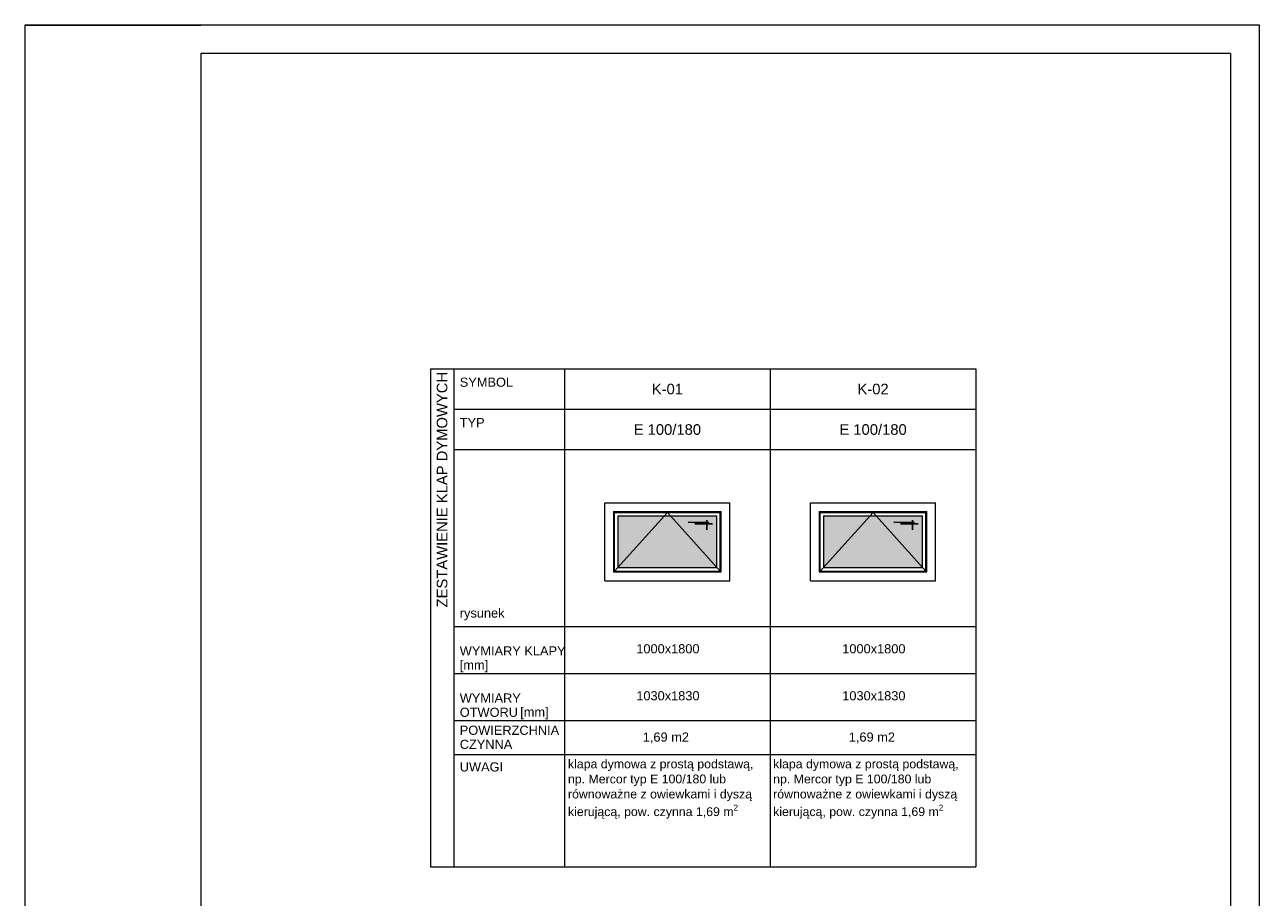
# Paper-space layout 'A-60 ZESTAWIENIE KLAP DYMOWYCH' of a CAD drawing. Header units: millimetres. Extents: x 0 to 210, y 0 to 297.
# Tile 2 of 2: x 0 to 210, y 148 to 297. Entities that reach past the tile are written whole.
import ezdxf
from ezdxf.xclip import XClip

# ---------------------------------------------------------------- set-up
doc = ezdxf.new("R2010")
doc.units = ezdxf.units.MM
doc.header["$MEASUREMENT"] = 0
doc.header["$XCLIPFRAME"] = 0
doc.linetypes.add('MP gęsta', pattern=[175, 125, -50])
doc.linetypes.add('STRICHLINIE2_S3', pattern=[550, 400, -150])
for name, color, linetype, lineweight, true_color in [('0_Nr_pióra__4', 7, 'Continuous', 18, 0x4b4b4b), ('0_Nr_pióra__7', 7, 'Continuous', 18, 0x171717), ('0_Nr_pióra__94', 7, 'Continuous', 5, 0x3b3b3b), ('A_Arkusz_Nr_pióra__237', 7, 'Continuous', 5, 0x343434), ('A_stolarka_Nr_pióra__255', 7, 'Continuous', 15, 0x242424)]:
    doc.layers.add(name, color=color, linetype=linetype, lineweight=lineweight, true_color=true_color)
for name, color, linetype, lineweight in [('A_Arkusz_Nr_pióra__1', 7, 'Continuous', 20), ('A_otwory strop_Nr_pióra__2', 8, 'Continuous', 13), ('A_stolarka_Nr_pióra__1', 7, 'Continuous', 20), ('A_stolarka_Nr_pióra__2', 8, 'Continuous', 13)]:
    doc.layers.add(name, color=color, linetype=linetype, lineweight=lineweight)
doc.layers.add('A_podrys', color=7, linetype='Continuous')
doc.layers.add('A_stolarka', color=7, linetype='Continuous')
doc.styles.add('STYL_AUTOMATYCZNY_1', font='arial.ttf')

# ---------------------------------------------------------------- blocks, each defined once
blk = doc.blocks.new('Rysunek_1_1', base_point=(-2466.68, -2896.37))
at = {"layer": 'A_stolarka', "linetype": 'Continuous', "lineweight": 0, "true_color": 0x3f3f3f}
for points in [[(100.87, 213.38), (100.87, 204.58), (117.67, 204.58), (117.67, 213.38)], [(135.87, 213.38), (135.87, 204.58), (152.67, 204.58), (152.67, 213.38)]]:
    blk.add_hatch(color=250, dxfattribs=at).paths.add_polyline_path(points)
at = {"layer": '0_Nr_pióra__4', "color": 251, "linetype": 'Continuous', "lineweight": 18, "true_color": 0x4b4b4b}
blk.add_line((161.77, 231.5), (72.94, 231.5), dxfattribs=at)
at = {"layer": '0_Nr_pióra__94', "color": 250, "linetype": 'Continuous', "lineweight": 5, "true_color": 0x3b3b3b}
for p, q in [((68.94, 238.39), (161.77, 238.39)), ((68.94, 238.39), (68.94, 153.64)), ((72.94, 238.39), (72.94, 153.64)), ((91.77, 238.39), (91.77, 153.64)), ((126.77, 238.39), (126.77, 153.64)), ((161.77, 238.39), (161.77, 153.64)), ((161.77, 224.61), (72.94, 224.61)), ((72.94, 194.55), (161.77, 194.55)), ((72.94, 186.55), (161.77, 186.55)), ((72.94, 178.55), (161.77, 178.55)), ((72.94, 172.75), (161.77, 172.75)), ((68.94, 153.64), (161.77, 153.64))]:
    blk.add_line(p, q, dxfattribs=at)
at = {"layer": 'A_otwory strop_Nr_pióra__2', "color": 8, "linetype": 'MP gęsta', "lineweight": 13}
for p, q in [((100.12, 214.13), (118.42, 214.13)), ((100.12, 214.13), (100.12, 203.83)), ((118.42, 203.83), (118.42, 214.13)), ((135.12, 214.13), (153.42, 214.13)), ((135.12, 214.13), (135.12, 203.83)), ((153.42, 203.83), (153.42, 214.13)), ((100.12, 203.83), (118.42, 203.83)), ((135.12, 203.83), (153.42, 203.83))]:
    blk.add_line(p, q, dxfattribs=at)
at = {"layer": 'A_stolarka_Nr_pióra__1', "color": 7, "linetype": 'Continuous', "lineweight": 20}
for p, q in [((98.62, 215.63), (119.92, 215.63)), ((98.62, 202.33), (98.62, 215.63)), ((119.92, 202.33), (119.92, 215.63)), ((133.62, 215.63), (154.92, 215.63)), ((133.62, 202.33), (133.62, 215.63)), ((154.92, 202.33), (154.92, 215.63)), ((100.27, 203.98), (100.27, 213.98)), ((100.27, 213.98), (118.27, 213.98)), ((118.27, 203.98), (118.27, 213.98)), ((135.27, 203.98), (135.27, 213.98)), ((135.27, 213.98), (153.27, 213.98)), ((153.27, 203.98), (153.27, 213.98)), ((100.27, 203.98), (118.27, 203.98)), ((135.27, 203.98), (153.27, 203.98)), ((98.62, 202.33), (119.92, 202.33)), ((133.62, 202.33), (154.92, 202.33))]:
    blk.add_line(p, q, dxfattribs=at)
at = {"layer": 'A_stolarka_Nr_pióra__2', "color": 8, "linetype": 'STRICHLINIE2_S3', "lineweight": 13}
for p, q in [((100.27, 203.98), (109.27, 213.98)), ((109.27, 213.98), (118.27, 203.98)), ((135.27, 203.98), (144.27, 213.98)), ((144.27, 213.98), (153.27, 203.98))]:
    blk.add_line(p, q, dxfattribs=at)
at = {"layer": 'A_stolarka_Nr_pióra__2', "color": 8, "linetype": 'Continuous', "lineweight": 13}
for p, q in [((100.87, 204.58), (100.87, 213.38)), ((100.87, 213.38), (117.67, 213.38)), ((117.67, 204.58), (117.67, 213.38)), ((135.87, 204.58), (135.87, 213.38)), ((135.87, 213.38), (152.67, 213.38)), ((152.67, 204.58), (152.67, 213.38)), ((100.87, 204.58), (117.67, 204.58)), ((135.87, 204.58), (152.67, 204.58))]:
    blk.add_line(p, q, dxfattribs=at)
at = {"layer": 'A_stolarka_Nr_pióra__255', "color": 250, "linetype": 'Continuous', "lineweight": 15, "true_color": 0x242424}
for p, q in [((116.33, 212.28), (112.78, 212.28)), ((116.33, 212.26), (112.78, 212.26)), ((116.33, 212.23), (112.78, 212.23)), ((115.9, 212.67), (115.9, 211.02)), ((115.95, 212.67), (115.95, 211.02)), ((115.99, 212.67), (115.99, 211.02)), ((151.33, 212.28), (147.78, 212.28)), ((151.33, 212.26), (147.78, 212.26)), ((151.33, 212.23), (147.78, 212.23)), ((150.9, 212.67), (150.9, 211.02)), ((150.95, 212.67), (150.95, 211.02)), ((150.99, 212.67), (150.99, 211.02)), ((116.96, 212.04), (113.95, 212.04)), ((116.96, 212), (113.95, 212)), ((151.97, 212.04), (148.95, 212.04)), ((151.97, 212), (148.95, 212))]:
    blk.add_line(p, q, dxfattribs=at)
at = {"layer": '0_Nr_pióra__7', "color": 250, "linetype": 'Continuous', "lineweight": 18, "true_color": 0x171717, "insert": (71.85, 237.89), "char_height": 1.8, "attachment_point": 9, "rotation": 90, "style": 'STYL_AUTOMATYCZNY_1'}
blk.add_mtext('\\A1;{\\pqr;\\fArial|b0|i0|c238|p0;\\W1.000000;ZESTAWIENIE KLAP DYMOWYCH}', dxfattribs=at)
at = {"layer": '0_Nr_pióra__7', "color": 250, "linetype": 'Continuous', "lineweight": 18, "true_color": 0x171717, "style": 'STYL_AUTOMATYCZNY_1'}
for s, insert, char_height, attachment_point in [('\\A1;{\\pql;\\fArial|b0|i0|c238|p0;\\W1.000000;SYMBOL}', (73.94, 235.34), 1.5567, 7), ('\\A1;{\\pqc;\\fArial|b0|i0|c238|p0;\\W1.000000;K-01}', (109.27, 234.05), 1.8, 8), ('\\A1;{\\pqc;\\fArial|b0|i0|c238|p0;\\W1.000000;K-02}', (144.27, 234.05), 1.8, 8), ('\\A1;{\\pql;\\fArial|b0|i0|c238|p0;\\W1.000000;TYP}', (73.94, 228.48), 1.5567, 7), ('\\A1;{\\pqc;\\fArial|b0|i0|c238|p0;\\W1.000000;E 100/180}', (109.27, 227.16), 1.8, 8), ('\\A1;{\\pqc;\\fArial|b0|i0|c238|p0;\\W1.000000;E 100/180}', (144.27, 227.16), 1.8, 8), ('\\A1;{\\pql;\\fArial|b0|i0|c238|p0;\\W1.000000;rysunek}', (73.94, 195.6), 1.5567, 7), ('\\A1;{\\pqc;\\fArial|b0|i0|c238|p0;\\W1.000000;1000x1800}', (109.36, 189.96), 1.5567, 8), ('\\A1;{\\pqc;\\fArial|b0|i0|c238|p0;\\W1.000000;1000x1800}', (144.41, 189.96), 1.5567, 8), ('\\A1;{\\pql;\\fArial|b0|i0|c238|p0;\\W1.000000;WYMIARY KLAPY}', (73.94, 189.62), 1.5567, 7), ('\\A1;{\\pql;\\fArial|b0|i0|c238|p0;\\W1.000000;[mm]}', (73.94, 186.75), 1.5567, 7), ('\\A1;{\\pqc;\\fArial|b0|i0|c238|p0;\\W1.000000;1030x1830}', (109.36, 181.96), 1.5567, 8), ('\\A1;{\\pqc;\\fArial|b0|i0|c238|p0;\\W1.000000;1030x1830}', (144.41, 181.96), 1.5567, 8), ('\\A1;{\\pql;\\fArial|b0|i0|c238|p0;\\W1.000000;[mm]}', (84.23, 178.75), 1.5567, 7), ('\\A1;{\\pqc;\\fArial|b0|i0|c238|p0;\\W1.000000;1,69 m\\fArial|b0|i0|c238|p0;\\W1.000000;2}', (109.01, 174.66), 1.5567, 8), ('\\A1;{\\pqc;\\fArial|b0|i0|c238|p0;\\W1.000000;1,69 m\\fArial|b0|i0|c238|p0;\\W1.000000;2}', (144.07, 174.66), 1.5567, 8), ('\\A1;{\\pql;\\fArial|b0|i0|c238|p0;\\W1.000000;UWAGI}', (73.94, 169.85), 1.5567, 7)]:
    blk.add_mtext(s, dxfattribs=dict(at, insert=insert, char_height=char_height, attachment_point=attachment_point))
for s, insert, char_height, width, attachment_point, line_spacing_factor in [('\\A1;{\\pql;\\fArial|b0|i0|c238|p0;\\W1.000000;WYMIARY OTWORU}', (73.94, 179.15), 1.5567, 10.7171, 7, 0.933194), ('\\A1;{\\pql;\\fArial|b0|i0|c238|p0;\\W1.000000;POWIERZCHNIA CZYNNA}', (73.94, 173.69), 1.5567, 17.0933, 7, 0.923867), ('\\A1;{\\pql;\\fArial|b0|i0|c238|p0;\\W1.000000;klapa dymowa z prostą podstawą, np. Mercor typ E 100/180 lub równoważne z owiewkami i dyszą kierującą, pow. czynna 1,69 m\\fArial|b0|i0|c238|p0;\\W1.000000;\\A1{\\H.66x;\\S2^  ;}}', (92.35, 171.91), 1.5, 33.9157, 1, 1.025318), ('\\A1;{\\pql;\\fArial|b0|i0|c238|p0;\\W1.000000;klapa dymowa z prostą podstawą, np. Mercor typ E 100/180 lub równoważne z owiewkami i dyszą kierującą, pow. czynna 1,69 m\\fArial|b0|i0|c238|p0;\\W1.000000;\\A1{\\H.66x;\\S2^  ;}}', (127.27, 171.91), 1.5, 33.9181, 1, 1.025318)]:
    blk.add_mtext(s, dxfattribs=dict(at, insert=insert, char_height=char_height, width=width, attachment_point=attachment_point, line_spacing_factor=line_spacing_factor))

psp = doc.layouts.new('A-60 ZESTAWIENIE KLAP DYMOWYCH')

# ---------------------------------------------------------------- linework, layer by layer
at = {"layer": 'A_Arkusz_Nr_pióra__1', "color": 7, "linetype": 'Continuous', "lineweight": 20}
for p, q in [((-0.1, 296.9), (0.9, 296.9)), ((205.1, 292.1), (29.9, 292.1)), ((29.9, 292.1), (29.9, 4.9)), ((205.1, 292.1), (205.1, 4.9))]:
    psp.add_line(p, q, dxfattribs=at)
at = {"layer": 'A_Arkusz_Nr_pióra__1', "color": 7, "linetype": 'Continuous', "lineweight": 20, "flags": 128}
psp.add_lwpolyline([(0, 297), (210, 297), (210, 0), (0, 0)], close=True, dxfattribs=at)
at = {"layer": 'A_Arkusz_Nr_pióra__237', "color": 250, "linetype": 'Continuous', "lineweight": 5, "true_color": 0x343434}
psp.add_line((-0.1, 296.9), (29.9, 296.9), dxfattribs=at)

# ---------------------------------------------------------------- block references
at = {"layer": 'A_podrys', "color": 37, "linetype": 'Continuous', "lineweight": 5, "true_color": 0x656532}
ref = psp.add_blockref('Rysunek_1_1', (-2466.68, -2896.37), dxfattribs=at)
XClip(ref).set_block_clipping_path([(53.9610550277, 141.6381983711), (181.5404790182, 250.2287850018)])

doc.saveas('drawing.dxf')
